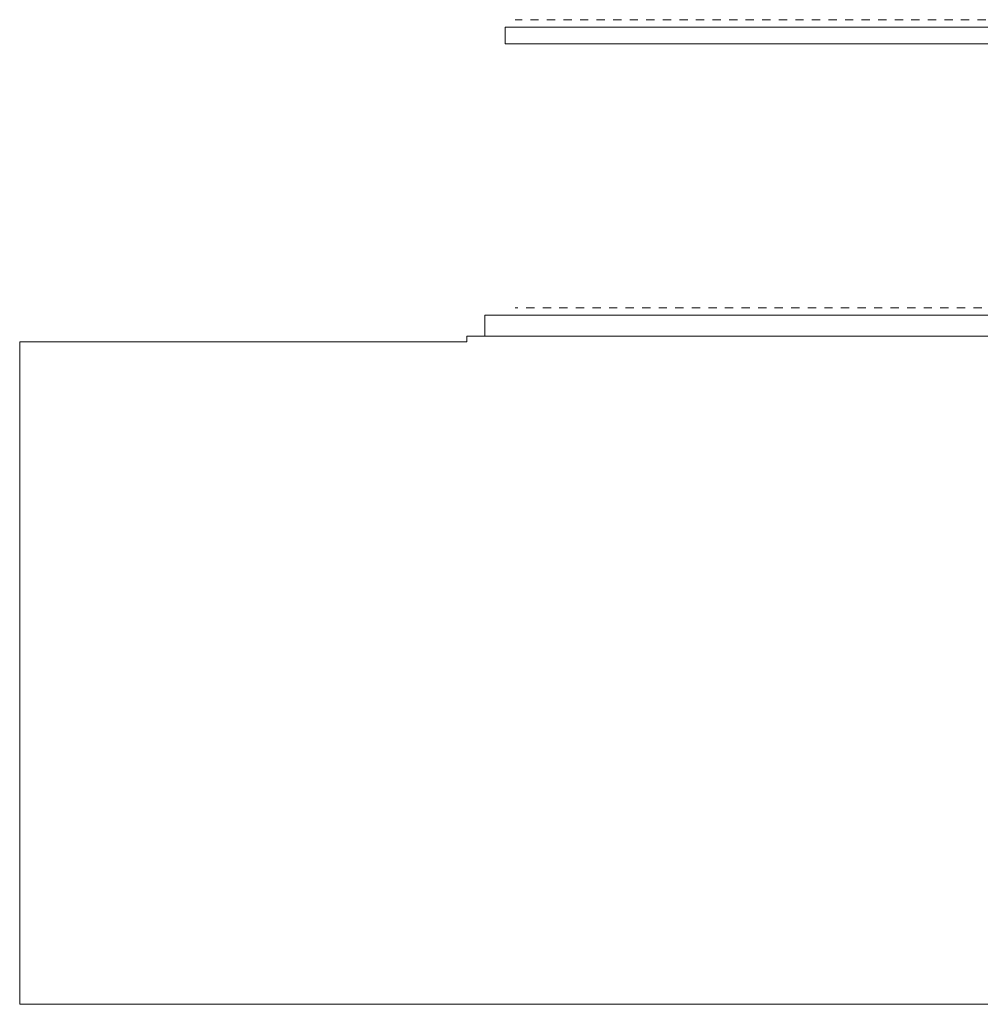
# Model space of a CAD drawing. Header units: metres. Extents: x -27.8 to 39.4, y -22.2 to 2.8.
# Tile 1 of 80: x -27.8 to -16.2, y -22.2 to -10.3. Entities that reach past the tile are written whole.
import ezdxf

# ---------------------------------------------------------------- set-up
doc = ezdxf.new("R2010")
doc.units = ezdxf.units.M
doc.header["$LTSCALE"] = 0.4
doc.header["$MEASUREMENT"] = 0
doc.linetypes.add('Strichlinie', pattern=[0.2, 0.15, -0.05])
doc.linetypes.add('Strichlinie weit', pattern=[0.529167, 0.3175, -0.211667])
doc.layers.get('0').update_dxf_attribs({"color": 8, "lineweight": 9})
doc.layers.add('S-Linien _ Schraffuren.2D', color=8, linetype='Continuous', lineweight=9)

msp = doc.modelspace()

# ---------------------------------------------------------------- linework, layer by layer
msp.add_lwpolyline([(-27.756, -22.195), (-6.005, -22.195), (-6.005, -10.634), (-9.009, -10.634), (-9.009, -12.03), (-9.775, -12.03), (-9.775, -14.125), (-22.355, -14.125), (-22.355, -14.195), (-27.756, -14.195), (-27.756, -22.195)], close=True)
at = {"layer": 'S-Linien _ Schraffuren.2D', "linetype": 'Strichlinie'}
for p, q in [((-9.89, -10.305), (-21.775, -10.305)), ((-10.14, -13.785), (-21.775, -13.785))]:
    msp.add_line(p, q, dxfattribs=at)
at = {"layer": 'S-Linien _ Schraffuren.2D', "linetype": 'Continuous', "flags": 128}
for points in [[(-9.775, -10.595), (-9.775, -10.395), (-21.895, -10.395), (-21.895, -10.595)], [(-9.775, -14.125), (-22.14, -14.125), (-22.14, -13.875), (-9.775, -13.875)]]:
    msp.add_lwpolyline(points, close=True, dxfattribs=at)
at = {"layer": 'S-Linien _ Schraffuren.2D', "linetype": 'Strichlinie weit'}
msp.add_lwpolyline([(-9.775, -13.482), (-9.775, -14.125), (-22.14, -14.125), (-22.14, -14.023)], dxfattribs=at)

doc.saveas('drawing.dxf')
